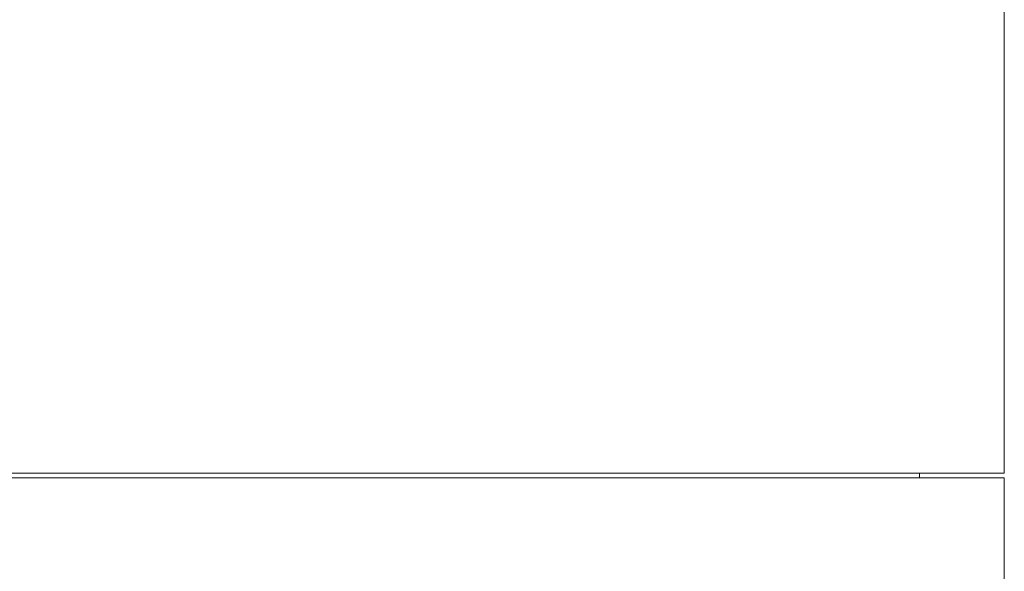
# Model space of a CAD drawing. Header units: inches. Extents: x -3.7 to 22.7, y -9.6 to 17.3.
# Tile 61 of 130: x -0.7 to 1.3, y 0.8 to 1.9. Entities that reach past the tile are written whole.
import ezdxf

# ---------------------------------------------------------------- set-up
doc = ezdxf.new("R2010")
doc.units = ezdxf.units.IN
doc.header["$MEASUREMENT"] = 0

msp = doc.modelspace()

# ---------------------------------------------------------------- linework, layer by layer
at = {"color": 7, "linetype": 'Continuous', "lineweight": 15}
for p, q in [((1.3143, 0.9513), (1.3143, 2.8923)), ((-2.5607, 0.9513), (1.3143, 0.9513)), ((-2.5607, 0.9423), (1.3143, 0.9423)), ((1.1428, 0.9423), (1.1428, 0.9513)), ((1.3143, 0.5673), (1.3143, 0.9423))]:
    msp.add_line(p, q, dxfattribs=at)

doc.saveas('drawing.dxf')
